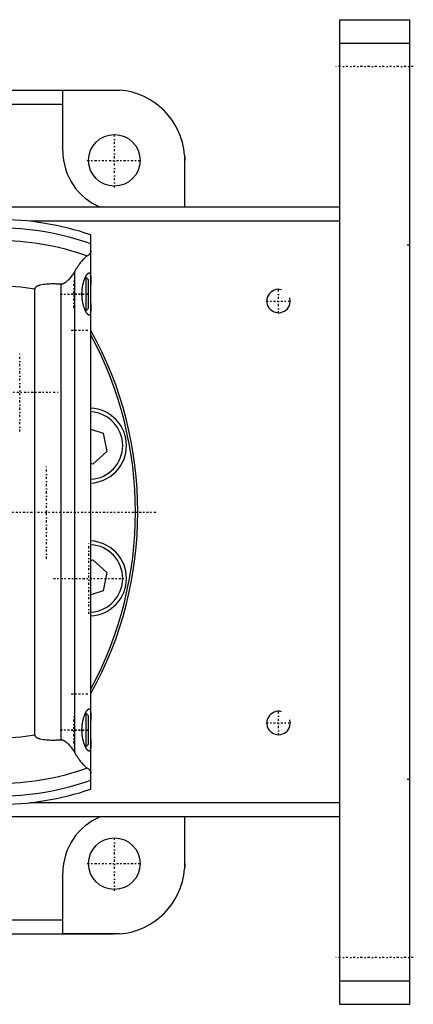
# Model space of a CAD drawing. Extents: x -702 to 139, y -105 to 105.
# Tile 7 of 7: x 55 to 139, y -105 to 105. Entities that reach past the tile are written whole.
import ezdxf

# ---------------------------------------------------------------- set-up
doc = ezdxf.new("R2010")
doc.units = 0
doc.linetypes.add('CENTER', pattern=[1.5, 0.45, -0.5, 0.05, -0.5])
for name, color, linetype in [('AM_0', 7, 'CONTINUOUS'), ('AM_10', 7, 'CONTINUOUS'), ('AM_7', 7, 'CENTER')]:
    doc.layers.add(name, color=color, linetype=linetype)

msp = doc.modelspace()

# ---------------------------------------------------------------- linework, layer by layer
at = {"layer": 'AM_0', "color": 7, "linetype": 'CONTINUOUS'}
for p, q in [((123, 105), (138, 105)), ((123, 105), (123, -105)), ((138, -105), (138, 105)), ((123, 100), (138, 100)), ((-75, 90), (75, 90)), ((64, 89.96), (76.12, 89.96)), ((64, 77), (64, 89.96)), ((-64, 87), (64, 87)), ((89.96, 76.12), (89.96, 65)), ((90, 65), (90, 75)), ((123, 65), (46.64, 65)), ((123, 62), (56.95, 62)), ((70, -59.1), (70, 59.1)), ((66.48, 51.17), (66.48, -51.17)), ((63.58, 48.57), (63.58, -48.57)), ((69, 50), (68.79, 50)), ((69.5, 49.5), (69, 50)), ((69, 43), (69, 50)), ((69.5, 43.5), (69.5, 49.5)), ((58, -47.52), (58, 47.52)), ((68.79, 43), (69, 43)), ((69, 43), (69.5, 43.5)), ((70, 17.7), (72.6, 16.83)), ((72.6, 16.83), (73.41, 12.87)), ((73.41, 12.87), (70.38, 10.19)), ((70.38, 10.19), (70, 10.32)), ((70, -10.32), (70.38, -10.19)), ((70.38, -10.19), (73.41, -12.87)), ((73.41, -12.87), (72.6, -16.83)), ((72.6, -16.83), (70, -17.7)), ((69, -43), (68.79, -43)), ((69.5, -43.5), (69, -43)), ((69, -50), (69, -43)), ((69.5, -49.5), (69.5, -43.5)), ((68.79, -50), (69, -50)), ((69, -50), (69.5, -49.5)), ((123, -62), (56.95, -62)), ((123, -65), (46.64, -65)), ((89.96, -65), (89.96, -76.12)), ((90, -75), (90, -65)), ((64, -89.96), (64, -77)), ((-64, -87), (64, -87)), ((-75, -90), (75, -90)), ((76.12, -89.96), (64, -89.96)), ((123, -100), (138, -100)), ((123, -105), (138, -105))]:
    msp.add_line(p, q, dxfattribs=at)
for points in [[(75, 90, 0), (75.18, 90, 0), (75.56, 89.99, 0), (75.93, 89.97, 0), (76.12, 89.96, 0)], [(89.96, 76.12, 0), (89.97, 75.93, 0), (89.99, 75.56, 0), (90, 75.18, 0), (90, 75, 0)], [(69.24, 54.6, 0), (69.18, 54.57, 0), (69.06, 54.49, 0), (68.94, 54.39, 0), (68.87, 54.34, 0), (68.8, 54.28, 0), (68.66, 54.16, 0), (68.52, 54.02, 0), (68.37, 53.87, 0), (68.21, 53.71, 0), (68.05, 53.53, 0), (67.97, 53.43, 0), (67.89, 53.34, 0), (67.72, 53.13, 0), (67.56, 52.91, 0), (67.39, 52.68, 0), (67.22, 52.44, 0), (67.05, 52.18, 0), (66.97, 52.04, 0), (66.88, 51.91, 0), (66.72, 51.62, 0), (66.55, 51.33, 0), (66.48, 51.17, 0)], [(70, 55.78, 0), (70, 55.74, 0), (69.99, 55.66, 0), (69.99, 55.58, 0), (69.98, 55.55, 0), (69.97, 55.51, 0), (69.95, 55.44, 0), (69.93, 55.37, 0), (69.9, 55.3, 0), (69.87, 55.23, 0), (69.84, 55.16, 0), (69.82, 55.13, 0), (69.79, 55.1, 0), (69.75, 55.03, 0), (69.7, 54.97, 0), (69.64, 54.91, 0), (69.58, 54.85, 0), (69.51, 54.79, 0), (69.48, 54.76, 0), (69.44, 54.73, 0), (69.37, 54.68, 0), (69.28, 54.63, 0), (69.24, 54.6, 0)], [(66.48, 51.17, 0), (66.4, 51.06, 0), (66.26, 50.84, 0), (66.11, 50.63, 0), (66.03, 50.53, 0), (65.95, 50.43, 0), (65.8, 50.23, 0), (65.65, 50.04, 0), (65.49, 49.85, 0), (65.34, 49.68, 0), (65.19, 49.52, 0), (65.11, 49.44, 0), (65.03, 49.36, 0), (64.88, 49.22, 0), (64.74, 49.09, 0), (64.58, 48.96, 0), (64.49, 48.89, 0), (64.46, 48.88, 0), (64.43, 48.86, 0), (64.42, 48.85, 0), (64.41, 48.84, 0), (64.38, 48.82, 0), (64.35, 48.8, 0), (64.32, 48.78, 0), (64.29, 48.77, 0), (64.26, 48.75, 0), (64.25, 48.74, 0), (64.24, 48.73, 0), (64.21, 48.72, 0), (64.18, 48.7, 0), (64.16, 48.7, 0), (64.15, 48.69, 0), (64.12, 48.68, 0), (64.08, 48.66, 0), (64.07, 48.66, 0), (64.05, 48.65, 0), (64.02, 48.64, 0), (63.99, 48.63, 0), (63.96, 48.62, 0), (63.93, 48.61, 0), (63.9, 48.6, 0), (63.88, 48.59, 0), (63.86, 48.59, 0), (63.83, 48.58, 0), (63.8, 48.58, 0), (63.76, 48.57, 0), (63.73, 48.57, 0), (63.7, 48.57, 0), (63.68, 48.57, 0), (63.66, 48.57, 0), (63.63, 48.57, 0), (63.6, 48.57, 0), (63.58, 48.57, 0)], [(69.59, 42, 0), (69.58, 42, 0), (69.55, 42, 0), (69.52, 42.01, 0), (69.51, 42.02, 0), (69.49, 42.02, 0), (69.46, 42.04, 0), (69.43, 42.06, 0), (69.4, 42.08, 0), (69.37, 42.1, 0), (69.33, 42.13, 0), (69.32, 42.15, 0), (69.3, 42.17, 0), (69.26, 42.2, 0), (69.23, 42.25, 0), (69.19, 42.29, 0), (69.16, 42.34, 0), (69.12, 42.39, 0), (69.1, 42.42, 0), (69.08, 42.45, 0), (69.05, 42.51, 0), (69.01, 42.57, 0), (68.99, 42.6, 0), (68.97, 42.63, 0), (68.93, 42.7, 0), (68.9, 42.77, 0), (68.88, 42.81, 0), (68.86, 42.85, 0), (68.82, 42.92, 0), (68.78, 43, 0), (68.75, 43.09, 0), (68.71, 43.17, 0), (68.68, 43.26, 0), (68.66, 43.3, 0), (68.64, 43.34, 0), (68.61, 43.43, 0), (68.58, 43.53, 0), (68.54, 43.62, 0), (68.51, 43.73, 0), (68.48, 43.83, 0), (68.46, 43.88, 0), (68.45, 43.93, 0), (68.42, 44.04, 0), (68.39, 44.16, 0), (68.36, 44.27, 0), (68.33, 44.39, 0), (68.3, 44.51, 0), (68.29, 44.57, 0), (68.28, 44.63, 0), (68.25, 44.75, 0), (68.23, 44.87, 0), (68.21, 45, 0), (68.19, 45.13, 0), (68.17, 45.26, 0), (68.16, 45.32, 0), (68.15, 45.39, 0), (68.14, 45.52, 0), (68.13, 45.65, 0), (68.12, 45.78, 0), (68.11, 45.91, 0), (68.1, 46.04, 0), (68.1, 46.11, 0), (68.09, 46.17, 0), (68.09, 46.31, 0), (68.09, 46.44, 0), (68.09, 46.5, 0), (68.09, 46.56, 0), (68.09, 46.69, 0), (68.09, 46.83, 0), (68.1, 46.89, 0), (68.1, 46.96, 0), (68.11, 47.09, 0), (68.12, 47.22, 0), (68.13, 47.35, 0), (68.14, 47.48, 0), (68.15, 47.61, 0), (68.16, 47.68, 0), (68.17, 47.74, 0), (68.19, 47.87, 0), (68.21, 48, 0), (68.23, 48.13, 0), (68.25, 48.25, 0), (68.28, 48.37, 0), (68.29, 48.43, 0), (68.3, 48.49, 0), (68.33, 48.61, 0), (68.36, 48.73, 0), (68.39, 48.84, 0), (68.42, 48.96, 0), (68.45, 49.07, 0), (68.46, 49.12, 0), (68.48, 49.17, 0), (68.51, 49.27, 0), (68.54, 49.38, 0), (68.58, 49.47, 0), (68.61, 49.57, 0), (68.64, 49.66, 0), (68.66, 49.7, 0), (68.68, 49.74, 0), (68.71, 49.83, 0), (68.75, 49.91, 0), (68.78, 50, 0), (68.82, 50.08, 0), (68.86, 50.15, 0), (68.88, 50.19, 0), (68.9, 50.23, 0), (68.93, 50.3, 0), (68.97, 50.37, 0), (68.99, 50.4, 0), (69.01, 50.43, 0), (69.05, 50.49, 0), (69.08, 50.55, 0), (69.1, 50.58, 0), (69.12, 50.61, 0), (69.16, 50.66, 0), (69.19, 50.71, 0), (69.23, 50.75, 0), (69.26, 50.8, 0), (69.3, 50.83, 0), (69.32, 50.85, 0), (69.33, 50.87, 0), (69.37, 50.9, 0), (69.4, 50.92, 0), (69.43, 50.94, 0), (69.46, 50.96, 0), (69.49, 50.98, 0), (69.51, 50.98, 0), (69.52, 50.99, 0), (69.55, 51, 0), (69.58, 51, 0), (69.59, 51, 0)], [(69.59, 51, 0), (69.62, 51, 0), (69.67, 50.98, 0), (69.72, 50.95, 0), (69.74, 50.93, 0), (69.76, 50.9, 0), (69.8, 50.83, 0), (69.84, 50.75, 0), (69.87, 50.65, 0), (69.9, 50.53, 0), (69.92, 50.4, 0), (69.93, 50.32, 0), (69.94, 50.25, 0), (69.96, 50.08, 0), (69.97, 49.91, 0), (69.98, 49.73, 0), (69.99, 49.53, 0), (69.99, 49.33, 0), (70, 49.22, 0), (70, 49.1, 0), (70, 48.87, 0), (70, 48.62, 0), (70, 48.5, 0)], [(63.58, 48.57, 0), (63.41, 48.58, 0), (63.07, 48.6, 0), (62.74, 48.62, 0), (62.57, 48.62, 0), (62.4, 48.63, 0), (62.07, 48.63, 0), (61.74, 48.63, 0), (61.42, 48.63, 0), (61.1, 48.62, 0), (60.78, 48.6, 0), (60.62, 48.58, 0), (60.46, 48.57, 0), (60.14, 48.54, 0), (59.8, 48.49, 0), (59.46, 48.43, 0), (59.13, 48.35, 0), (58.95, 48.3, 0), (58.9, 48.28, 0), (58.85, 48.27, 0), (58.82, 48.26, 0), (58.8, 48.25, 0), (58.75, 48.23, 0), (58.69, 48.21, 0), (58.67, 48.2, 0), (58.64, 48.19, 0), (58.59, 48.16, 0), (58.54, 48.14, 0), (58.51, 48.13, 0), (58.49, 48.11, 0), (58.44, 48.09, 0), (58.39, 48.06, 0), (58.34, 48.03, 0), (58.3, 48, 0), (58.25, 47.97, 0), (58.23, 47.95, 0), (58.21, 47.93, 0), (58.19, 47.91, 0), (58.18, 47.9, 0), (58.17, 47.9, 0), (58.17, 47.89, 0), (58.17, 47.89, 0), (58.16, 47.88, 0), (58.15, 47.88, 0), (58.15, 47.87, 0), (58.14, 47.86, 0), (58.13, 47.86, 0), (58.13, 47.85, 0), (58.13, 47.85, 0), (58.12, 47.84, 0), (58.12, 47.83, 0), (58.11, 47.83, 0), (58.11, 47.82, 0), (58.1, 47.81, 0), (58.1, 47.81, 0), (58.09, 47.81, 0), (58.09, 47.8, 0), (58.08, 47.79, 0), (58.08, 47.78, 0), (58.07, 47.78, 0), (58.07, 47.77, 0), (58.07, 47.76, 0), (58.07, 47.76, 0), (58.06, 47.75, 0), (58.06, 47.74, 0), (58.05, 47.73, 0), (58.05, 47.73, 0), (58.04, 47.72, 0), (58.04, 47.71, 0), (58.04, 47.71, 0), (58.04, 47.7, 0), (58.03, 47.69, 0), (58.03, 47.69, 0), (58.03, 47.68, 0), (58.03, 47.67, 0), (58.02, 47.67, 0), (58.02, 47.66, 0), (58.02, 47.66, 0), (58.02, 47.65, 0), (58.02, 47.64, 0), (58.01, 47.63, 0), (58.01, 47.62, 0), (58.01, 47.61, 0), (58.01, 47.61, 0), (58.01, 47.6, 0), (58.01, 47.59, 0), (58, 47.58, 0), (58, 47.57, 0), (58, 47.57, 0), (58, 47.56, 0), (58, 47.55, 0), (58, 47.55, 0), (58, 47.54, 0), (58, 47.53, 0), (58, 47.52, 0)], [(70, 44.5, 0), (70, 44.38, 0), (70, 44.13, 0), (70, 43.9, 0), (70, 43.78, 0), (69.99, 43.67, 0), (69.99, 43.47, 0), (69.98, 43.27, 0), (69.97, 43.09, 0), (69.96, 42.92, 0), (69.94, 42.75, 0), (69.93, 42.68, 0), (69.92, 42.6, 0), (69.9, 42.47, 0), (69.87, 42.35, 0), (69.84, 42.25, 0), (69.8, 42.17, 0), (69.76, 42.1, 0), (69.74, 42.07, 0), (69.72, 42.05, 0), (69.67, 42.02, 0), (69.62, 42, 0), (69.59, 42, 0)], [(69.59, -51, 0), (69.58, -51, 0), (69.55, -51, 0), (69.52, -50.99, 0), (69.51, -50.98, 0), (69.49, -50.98, 0), (69.46, -50.96, 0), (69.43, -50.94, 0), (69.4, -50.92, 0), (69.37, -50.9, 0), (69.33, -50.87, 0), (69.32, -50.85, 0), (69.3, -50.83, 0), (69.26, -50.8, 0), (69.23, -50.75, 0), (69.19, -50.71, 0), (69.16, -50.66, 0), (69.12, -50.61, 0), (69.1, -50.58, 0), (69.08, -50.55, 0), (69.05, -50.49, 0), (69.01, -50.43, 0), (68.99, -50.4, 0), (68.97, -50.37, 0), (68.93, -50.3, 0), (68.9, -50.23, 0), (68.88, -50.19, 0), (68.86, -50.15, 0), (68.82, -50.08, 0), (68.78, -50, 0), (68.75, -49.91, 0), (68.71, -49.83, 0), (68.68, -49.74, 0), (68.66, -49.7, 0), (68.64, -49.66, 0), (68.61, -49.57, 0), (68.58, -49.47, 0), (68.54, -49.38, 0), (68.51, -49.27, 0), (68.48, -49.17, 0), (68.46, -49.12, 0), (68.45, -49.07, 0), (68.42, -48.96, 0), (68.39, -48.84, 0), (68.36, -48.73, 0), (68.33, -48.61, 0), (68.3, -48.49, 0), (68.29, -48.43, 0), (68.28, -48.37, 0), (68.25, -48.25, 0), (68.23, -48.13, 0), (68.21, -48, 0), (68.19, -47.87, 0), (68.17, -47.74, 0), (68.16, -47.68, 0), (68.15, -47.61, 0), (68.14, -47.48, 0), (68.13, -47.35, 0), (68.12, -47.22, 0), (68.11, -47.09, 0), (68.1, -46.96, 0), (68.1, -46.89, 0), (68.09, -46.83, 0), (68.09, -46.69, 0), (68.09, -46.56, 0), (68.09, -46.5, 0), (68.09, -46.44, 0), (68.09, -46.31, 0), (68.09, -46.17, 0), (68.1, -46.11, 0), (68.1, -46.04, 0), (68.11, -45.91, 0), (68.12, -45.78, 0), (68.13, -45.65, 0), (68.14, -45.52, 0), (68.15, -45.39, 0), (68.16, -45.32, 0), (68.17, -45.26, 0), (68.19, -45.13, 0), (68.21, -45, 0), (68.23, -44.87, 0), (68.25, -44.75, 0), (68.28, -44.63, 0), (68.29, -44.57, 0), (68.3, -44.51, 0), (68.33, -44.39, 0), (68.36, -44.27, 0), (68.39, -44.16, 0), (68.42, -44.04, 0), (68.45, -43.93, 0), (68.46, -43.88, 0), (68.48, -43.83, 0), (68.51, -43.73, 0), (68.54, -43.62, 0), (68.58, -43.53, 0), (68.61, -43.43, 0), (68.64, -43.34, 0), (68.66, -43.3, 0), (68.68, -43.26, 0), (68.71, -43.17, 0), (68.75, -43.09, 0), (68.78, -43, 0), (68.82, -42.92, 0), (68.86, -42.85, 0), (68.88, -42.81, 0), (68.9, -42.77, 0), (68.93, -42.7, 0), (68.97, -42.63, 0), (68.99, -42.6, 0), (69.01, -42.57, 0), (69.05, -42.51, 0), (69.08, -42.45, 0), (69.1, -42.42, 0), (69.12, -42.39, 0), (69.16, -42.34, 0), (69.19, -42.29, 0), (69.23, -42.25, 0), (69.26, -42.2, 0), (69.3, -42.17, 0), (69.32, -42.15, 0), (69.33, -42.13, 0), (69.37, -42.1, 0), (69.4, -42.08, 0), (69.43, -42.06, 0), (69.46, -42.04, 0), (69.49, -42.02, 0), (69.51, -42.02, 0), (69.52, -42.01, 0), (69.55, -42, 0), (69.58, -42, 0), (69.59, -42, 0)], [(69.59, -42, 0), (69.62, -42, 0), (69.67, -42.02, 0), (69.72, -42.05, 0), (69.74, -42.07, 0), (69.76, -42.1, 0), (69.8, -42.17, 0), (69.84, -42.25, 0), (69.87, -42.35, 0), (69.9, -42.47, 0), (69.92, -42.6, 0), (69.93, -42.68, 0), (69.94, -42.75, 0), (69.96, -42.92, 0), (69.97, -43.09, 0), (69.98, -43.27, 0), (69.99, -43.47, 0), (69.99, -43.67, 0), (70, -43.78, 0), (70, -43.9, 0), (70, -44.13, 0), (70, -44.38, 0), (70, -44.5, 0)], [(58, -47.52, 0), (58, -47.53, 0), (58, -47.54, 0), (58, -47.55, 0), (58, -47.55, 0), (58, -47.56, 0), (58, -47.57, 0), (58, -47.57, 0), (58, -47.58, 0), (58.01, -47.59, 0), (58.01, -47.6, 0), (58.01, -47.61, 0), (58.01, -47.61, 0), (58.01, -47.62, 0), (58.01, -47.63, 0), (58.02, -47.64, 0), (58.02, -47.65, 0), (58.02, -47.66, 0), (58.02, -47.66, 0), (58.02, -47.67, 0), (58.03, -47.67, 0), (58.03, -47.68, 0), (58.03, -47.69, 0), (58.03, -47.69, 0), (58.04, -47.7, 0), (58.04, -47.71, 0), (58.04, -47.71, 0), (58.04, -47.72, 0), (58.05, -47.73, 0), (58.05, -47.73, 0), (58.06, -47.74, 0), (58.06, -47.75, 0), (58.07, -47.76, 0), (58.07, -47.76, 0), (58.07, -47.77, 0), (58.07, -47.78, 0), (58.08, -47.78, 0), (58.08, -47.79, 0), (58.09, -47.8, 0), (58.09, -47.81, 0), (58.1, -47.81, 0), (58.1, -47.81, 0), (58.11, -47.82, 0), (58.11, -47.83, 0), (58.12, -47.83, 0), (58.12, -47.84, 0), (58.13, -47.85, 0), (58.13, -47.85, 0), (58.13, -47.86, 0), (58.14, -47.86, 0), (58.15, -47.87, 0), (58.17, -47.89, 0), (58.21, -47.93, 0), (58.23, -47.95, 0), (58.25, -47.97, 0), (58.3, -48, 0), (58.34, -48.03, 0), (58.39, -48.06, 0), (58.44, -48.09, 0), (58.49, -48.11, 0), (58.51, -48.13, 0), (58.54, -48.14, 0), (58.59, -48.16, 0), (58.64, -48.19, 0), (58.67, -48.2, 0), (58.69, -48.21, 0), (58.75, -48.23, 0), (58.8, -48.25, 0), (58.82, -48.26, 0), (58.85, -48.27, 0), (58.9, -48.28, 0), (58.95, -48.3, 0), (59.13, -48.35, 0), (59.46, -48.43, 0), (59.8, -48.49, 0), (60.14, -48.54, 0), (60.46, -48.57, 0), (60.62, -48.58, 0), (60.78, -48.6, 0), (61.1, -48.62, 0), (61.42, -48.63, 0), (61.74, -48.63, 0), (62.07, -48.63, 0), (62.4, -48.63, 0), (62.57, -48.62, 0), (62.74, -48.62, 0), (63.07, -48.6, 0), (63.41, -48.58, 0), (63.58, -48.57, 0)], [(63.58, -48.57, 0), (63.6, -48.57, 0), (63.63, -48.57, 0), (63.67, -48.57, 0), (63.68, -48.57, 0), (63.7, -48.57, 0), (63.73, -48.57, 0), (63.76, -48.57, 0), (63.8, -48.58, 0), (63.83, -48.58, 0), (63.86, -48.59, 0), (63.88, -48.59, 0), (63.9, -48.6, 0), (63.93, -48.61, 0), (63.96, -48.62, 0), (63.99, -48.63, 0), (64.02, -48.64, 0), (64.06, -48.65, 0), (64.07, -48.66, 0), (64.09, -48.66, 0), (64.12, -48.68, 0), (64.15, -48.69, 0), (64.16, -48.7, 0), (64.18, -48.71, 0), (64.21, -48.72, 0), (64.24, -48.74, 0), (64.25, -48.74, 0), (64.27, -48.75, 0), (64.3, -48.77, 0), (64.32, -48.79, 0), (64.35, -48.8, 0), (64.38, -48.82, 0), (64.41, -48.84, 0), (64.42, -48.85, 0), (64.44, -48.86, 0), (64.47, -48.88, 0), (64.49, -48.9, 0), (64.59, -48.97, 0), (64.74, -49.1, 0), (64.9, -49.23, 0), (65.05, -49.38, 0), (65.13, -49.46, 0), (65.21, -49.54, 0), (65.37, -49.71, 0), (65.53, -49.9, 0), (65.69, -50.09, 0), (65.84, -50.28, 0), (66, -50.48, 0), (66.07, -50.58, 0), (66.14, -50.68, 0), (66.28, -50.88, 0), (66.41, -51.07, 0), (66.48, -51.17, 0)], [(70, -48.5, 0), (70, -48.62, 0), (70, -48.87, 0), (70, -49.1, 0), (70, -49.22, 0), (69.99, -49.33, 0), (69.99, -49.53, 0), (69.98, -49.73, 0), (69.97, -49.91, 0), (69.96, -50.08, 0), (69.94, -50.25, 0), (69.93, -50.32, 0), (69.92, -50.4, 0), (69.9, -50.53, 0), (69.87, -50.65, 0), (69.84, -50.75, 0), (69.8, -50.83, 0), (69.76, -50.9, 0), (69.74, -50.93, 0), (69.72, -50.95, 0), (69.67, -50.98, 0), (69.62, -51, 0), (69.59, -51, 0)], [(66.48, -51.17, 0), (66.55, -51.33, 0), (66.72, -51.62, 0), (66.88, -51.91, 0), (66.97, -52.04, 0), (67.05, -52.18, 0), (67.22, -52.44, 0), (67.39, -52.68, 0), (67.56, -52.91, 0), (67.72, -53.13, 0), (67.89, -53.34, 0), (67.97, -53.44, 0), (68.05, -53.53, 0), (68.21, -53.71, 0), (68.37, -53.87, 0), (68.52, -54.02, 0), (68.66, -54.16, 0), (68.8, -54.28, 0), (68.87, -54.34, 0), (68.94, -54.39, 0), (69.06, -54.49, 0), (69.18, -54.57, 0), (69.24, -54.6, 0)], [(69.24, -54.6, 0), (69.28, -54.63, 0), (69.37, -54.68, 0), (69.44, -54.73, 0), (69.48, -54.76, 0), (69.51, -54.79, 0), (69.58, -54.85, 0), (69.64, -54.91, 0), (69.7, -54.97, 0), (69.75, -55.03, 0), (69.79, -55.1, 0), (69.82, -55.13, 0), (69.84, -55.16, 0), (69.87, -55.23, 0), (69.9, -55.3, 0), (69.93, -55.37, 0), (69.95, -55.44, 0), (69.97, -55.51, 0), (69.98, -55.55, 0), (69.99, -55.58, 0), (69.99, -55.66, 0), (70, -55.74, 0), (70, -55.78, 0)], [(90, -75, 0), (90, -75.18, 0), (89.99, -75.56, 0), (89.97, -75.93, 0), (89.96, -76.12, 0)], [(76.12, -89.96, 0), (75.93, -89.97, 0), (75.56, -89.99, 0), (75.18, -90, 0), (75, -90, 0)]]:
    msp.add_polyline3d(points, dxfattribs=at)
for centre in [(75, 75), (75, -75)]:
    msp.add_circle(centre, 5.5, dxfattribs=at)
for centre, radius, start, end in [((75, 75), 15, 4.2866, 85.7134), ((77, 77), 13, 180, 247.3801), ((50, 0), 62.39, 71.3023, 90), ((50, 0), 60.6, 70.7279, 90), ((50, 0), 57.89, 70.5884, 90), ((50, 0), 48.19, 80.4445, 90), ((0, 0), 80, 331.045, 28.955), ((0, 0), 79.5, 331.7031, 28.2969), ((69.57, 14.16), 8, 273.0478, 86.9522), ((69.57, 14.16), 7.2, 273.3868, 86.6132), ((69.57, -14.16), 8, 273.0478, 86.9522), ((69.57, -14.16), 7.2, 273.3868, 86.6132), ((50, 0), 48.19, 270, 279.5555), ((50, 0), 57.89, 270, 289.4116), ((50, 0), 60.6, 270, 289.2721), ((50, 0), 62.39, 270, 288.6977), ((77, -77), 13, 112.6199, 180), ((75, -75), 15, 274.2866, 355.7134)]:
    msp.add_arc(centre, radius, start, end, dxfattribs=at)
at = {"layer": 'AM_10', "color": 7, "linetype": 'CONTINUOUS'}
for centre in [(110, 45), (110, -45)]:
    msp.add_arc(centre, 2.5, 75, 15, dxfattribs=at)
at = {"layer": 'AM_7', "color": 4, "linetype": 'CENTER'}
for p, q in [((138.75, 95), (122.25, 95)), ((75, 69.22), (75, 80.78)), ((69.22, 75), (80.78, 75)), ((137.47, 57), (138.03, 57)), ((66.35, 43.57), (66.35, 49.35)), ((63.46, 46.46), (69.24, 46.46)), ((65.8, 46.5), (70.2, 46.5)), ((110, 42.37), (110, 47.63)), ((107.38, 45), (112.62, 45)), ((65.8, 38.75), (70.2, 38.75)), ((54.83, 17.17), (54.83, 33.97)), ((46.43, 25.57), (63.23, 25.57)), ((60.5, -9.97), (60.5, 9.97)), ((-84, 0), (84, 0)), ((69.57, -21.72), (69.57, -6.6)), ((62.01, -14.16), (77.13, -14.16)), ((65.8, -38.75), (70.2, -38.75)), ((66.35, -49.35), (66.35, -43.57)), ((110, -47.63), (110, -42.37)), ((107.38, -45), (112.62, -45)), ((63.46, -46.46), (69.24, -46.46)), ((65.8, -46.5), (70.2, -46.5)), ((137.47, -57), (138.03, -57)), ((75, -80.78), (75, -69.22)), ((69.22, -75), (80.78, -75)), ((138.75, -95), (122.25, -95))]:
    msp.add_line(p, q, dxfattribs=at)

doc.saveas('drawing.dxf')
